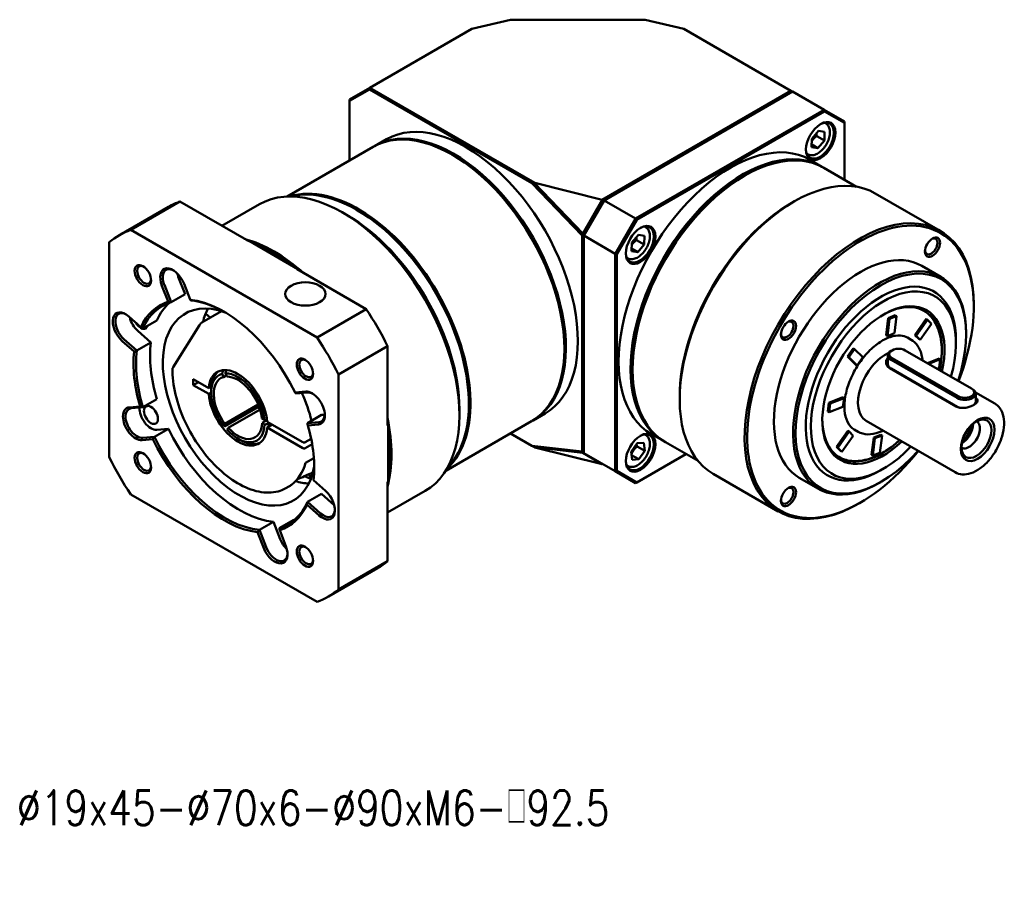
# Model space of a CAD drawing. Header units: inches. Extents: x 0 to 619, y 0 to 387.
# Tile 3 of 4: x 355 to 526, y 68 to 219. Entities that reach past the tile are written whole.
import ezdxf

# ---------------------------------------------------------------- set-up
doc = ezdxf.new("R2010")
doc.units = ezdxf.units.IN
doc.header["$LTSCALE"] = 15
doc.header["$MEASUREMENT"] = 0
doc.linetypes.add('实线', pattern=[0])
doc.layers.add('1轮廓实线层', color=7, linetype='Continuous')
doc.layers.add('6文字层', color=3, linetype='Continuous')
doc.layers.add('可见 (ISO)', color=7, linetype='实线', lineweight=50)
doc.styles.add('PC_TEXTSTYLE', font='isocp.shx', dxfattribs={"width": 0.8, "bigfont": 'HZFS.SHX'})
doc.styles.add('TH_GBDIM', font='romans.shx', dxfattribs={"width": 0.8, "bigfont": 'gbcbig.shx'})

# ---------------------------------------------------------------- blocks, each defined once
blk = doc.blocks.new('B-GER090-单节')
at = {"layer": '可见 (ISO)', "ltscale": 1.31579}
for p, q in [((289.15, 309.75), (299.86, 312.32)), ((299.86, 312.32), (337.25, 312.32)), ((337.25, 312.32), (347.97, 309.75)), ((260.79, 293.38), (289.15, 309.75)), ((347.97, 309.75), (377.74, 292.56)), ((260.79, 293.38), (255.13, 290.11)), ((255.13, 289.77), (260.66, 292.96)), ((260.79, 293.38), (260.66, 292.96)), ((260.66, 292.96), (305.79, 266.91)), ((306.57, 266.95), (260.79, 293.38)), ((377.74, 292.56), (325.33, 262.3)), ((378.17, 292.32), (377.74, 292.56)), ((377.74, 292.56), (377.87, 292.15)), ((255.13, 289.77), (255.13, 290.11)), ((325.84, 262.11), (378.17, 292.32)), ((378.17, 292.32), (386.93, 287.26)), ((255.13, 273.15), (255.13, 289.77)), ((386.93, 287.26), (334.61, 257.05)), ((392.59, 283.99), (386.93, 287.26)), ((386.93, 287.26), (387.06, 286.84)), ((334.91, 256.73), (387.06, 286.84)), ((387.06, 286.84), (392.59, 283.64)), ((387.35, 283.57), (387.13, 283.7)), ((392.59, 283.64), (392.59, 283.99)), ((392.59, 283.64), (392.59, 267.84)), ((262.12, 277.19), (265.45, 279.11)), ((383.48, 276.85), (383.55, 279.24)), ((383.55, 279.24), (385.35, 281.39)), ((384.89, 279.97), (387.01, 278.75)), ((385.35, 281.39), (387.08, 281.14)), ((387.08, 281.14), (387.01, 278.75)), ((261.7, 276.94), (237.86, 263.18)), ((385.21, 276.6), (383.48, 276.85)), ((383.5, 277.59), (385.21, 276.6)), ((387.01, 278.75), (385.21, 276.6)), ((283.91, 274.64), (283.7, 274.76)), ((382.35, 274.91), (382.13, 275.04)), ((386.31, 271.47), (382.98, 273.39)), ((386.87, 271.15), (395.94, 265.91)), ((364.52, 268.76), (364.87, 268.97)), ((305.79, 266.91), (319.76, 252.39)), ((306.52, 266.85), (305.79, 266.91)), ((306.52, 266.85), (306.57, 266.95)), ((319.92, 252.91), (306.52, 266.85)), ((306.57, 266.95), (325.33, 262.3)), ((419.19, 253.64), (401.16, 264.05)), ((191.27, 252.45), (204.92, 260.33)), ((194.4, 253.9), (208.04, 261.78)), ((227.17, 250.73), (208.04, 261.78)), ((230.15, 261.04), (219.74, 255.03)), ((325.34, 262.29), (319.92, 252.91)), ((320.18, 252.31), (325.84, 262.11)), ((320.18, 252.45), (325.72, 262.04)), ((325.72, 262.04), (320.18, 252.45)), ((325.33, 262.3), (325.34, 262.29)), ((325.34, 262.29), (325.72, 262.04)), ((325.72, 262.04), (325.84, 262.11)), ((334.61, 257.05), (325.84, 262.11)), ((377.95, 261.41), (378.66, 261.82)), ((254.56, 257.94), (253.15, 258.76)), ((257.39, 259.33), (257.18, 259.45)), ((334.61, 257.05), (328.95, 247.25)), ((334.91, 256.73), (334.61, 257.05)), ((329.38, 247.15), (334.91, 256.73)), ((337.35, 254.7), (337.13, 254.83)), ((246.14, 224.02), (194.4, 253.9)), ((319.76, 252.39), (319.92, 252.91)), ((320.18, 252.45), (319.76, 252.39)), ((319.76, 252.39), (319.76, 192.3)), ((319.92, 252.91), (320.18, 252.45)), ((320.18, 252.45), (320.18, 252.31)), ((320.18, 191.89), (320.18, 252.31)), ((320.18, 252.31), (328.95, 247.25)), ((333.56, 250.4), (335.37, 252.53)), ((335.37, 252.53), (337.09, 252.26)), ((337.09, 252.26), (337, 249.86)), ((188.45, 250.47), (188.45, 190.71)), ((227.31, 250.82), (227.17, 250.73)), ((240.8, 243.03), (227.31, 250.82)), ((333.47, 247.99), (333.56, 250.4)), ((334.88, 251.08), (337, 249.86)), ((337, 249.86), (335.19, 247.72)), ((328.95, 247.25), (328.95, 186.83)), ((329.38, 247.15), (328.95, 247.25)), ((329.38, 186.93), (329.38, 247.15)), ((332.35, 246.04), (332.13, 246.17)), ((335.19, 247.72), (333.47, 247.99)), ((333.49, 248.7), (335.19, 247.72)), ((419.35, 240.85), (414.05, 243.91)), ((209.49, 236.05), (207.61, 240.87)), ((240.66, 242.95), (240.8, 243.03)), ((259.79, 231.9), (240.66, 242.95)), ((203.07, 238.39), (204.78, 233.97)), ((205.6, 233.8), (203.73, 238.63)), ((210.91, 234.52), (209.19, 238.94)), ((209.49, 236.05), (205.6, 233.8)), ((428.51, 232.63), (428.51, 233.04)), ((197.18, 226.92), (193.86, 229.86)), ((219.61, 231.33), (214.18, 228.19)), ((216.48, 229.52), (215.18, 230.68)), ((259.79, 231.9), (246.14, 224.02)), ((404.74, 229.38), (406.69, 230.17)), ((407.04, 229.97), (405.09, 229.18)), ((406.46, 225.19), (407.04, 229.97)), ((406.69, 230.17), (407.04, 229.97)), ((197.74, 226.52), (201.63, 228.76)), ((213.45, 227.4), (206.14, 215.74)), ((404.16, 224.61), (404.74, 229.38)), ((405.09, 229.18), (404.51, 224.4)), ((404.74, 229.38), (405.09, 229.18)), ((412.13, 224.68), (415.26, 229.16)), ((415.62, 228.95), (412.49, 224.48)), ((413.66, 223.32), (416.79, 227.8)), ((415.26, 229.16), (415.62, 228.95)), ((416.79, 227.8), (415.62, 228.95)), ((199.98, 222.62), (196.37, 225.82)), ((404.16, 224.61), (404.51, 224.4)), ((404.51, 224.4), (406.46, 225.19)), ((413.31, 223.52), (412.13, 224.68)), ((412.13, 224.68), (412.49, 224.48)), ((412.49, 224.48), (413.66, 223.32)), ((426.39, 224.88), (426.39, 225.28)), ((192.03, 223.03), (195.35, 220.09)), ((196.09, 220.37), (192.48, 223.58)), ((199.98, 222.62), (196.09, 220.37)), ((252.09, 213.72), (265.74, 221.6)), ((265.74, 199.52), (265.74, 221.6)), ((411.14, 223.36), (410.08, 223.97)), ((413.31, 223.52), (413.66, 223.32)), ((423.56, 222.43), (423.56, 223.24)), ((314.81, 221.12), (314.81, 220.88)), ((393.43, 218.72), (395.02, 220.99)), ((395.37, 220.79), (393.78, 218.51)), ((395.02, 220.99), (395.37, 220.79)), ((397.69, 218.51), (395.37, 220.79)), ((404.65, 216.74), (404.65, 219.04)), ((405.81, 220.43), (405.53, 220.26)), ((409.49, 220.43), (427.88, 209.81)), ((395.74, 216.44), (393.43, 218.72)), ((393.43, 218.72), (393.78, 218.51)), ((393.78, 218.51), (396.1, 216.23)), ((395.74, 216.44), (396.1, 216.23)), ((396.1, 216.23), (397.69, 218.51)), ((405.53, 217.81), (423.92, 207.2)), ((424.2, 207.69), (405.81, 218.3)), ((415.64, 216.88), (418.85, 218.17)), ((419.2, 217.97), (415.99, 216.67)), ((418.85, 218.17), (419.2, 217.97)), ((418.91, 215.54), (419.2, 217.97)), ((220.16, 213.01), (219.78, 213.92)), ((220.93, 213.45), (220.16, 213.01)), ((220.68, 214.05), (221.06, 213.13)), ((252.09, 153.97), (252.09, 213.72)), ((333.76, 215.49), (333.76, 215.08)), ((405.19, 215.44), (423.58, 204.83)), ((423.92, 204.74), (405.53, 215.35)), ((418.34, 215.32), (418.91, 215.54)), ((211.78, 210.79), (211.78, 212.42)), ((211.78, 212.42), (216.06, 209.96)), ((213.2, 211.61), (211.78, 210.79)), ((216.06, 208.32), (211.78, 210.79)), ((216.06, 209.96), (216.77, 210.37)), ((216.73, 208.71), (216.06, 208.32)), ((216.73, 208.75), (216.73, 209.57)), ((243, 208.96), (240.02, 208.7)), ((240.29, 208.42), (243.53, 208.71)), ((428.16, 209.65), (427.88, 209.81)), ((434.37, 205.62), (428.99, 208.72)), ((429.04, 206.13), (429.04, 208.42)), ((197.78, 204.62), (201.67, 206.87)), ((220.55, 200.01), (229.82, 205.36)), ((288.29, 205.81), (288.29, 205.57)), ((346.84, 207.53), (346.84, 206.71)), ((387.97, 203.41), (388.27, 205.84)), ((388.27, 205.84), (392.11, 207.39)), ((388.27, 205.84), (388.62, 205.63)), ((388.62, 205.63), (388.33, 203.21)), ((392.47, 207.18), (388.62, 205.63)), ((392.11, 207.39), (392.47, 207.18)), ((392.17, 204.76), (392.47, 207.18)), ((196.98, 204.85), (194.01, 204.59)), ((194.54, 204.34), (197.78, 204.62)), ((229.78, 204.66), (220.59, 199.36)), ((230.32, 204), (221.48, 198.89)), ((230.12, 204.6), (229.92, 204.49)), ((243.47, 200.22), (247.36, 202.47)), ((248.29, 202.55), (247.36, 202.47)), ((285.68, 204.06), (285.68, 202.42)), ((306.12, 200.98), (309.45, 202.9)), ((387.97, 203.41), (388.33, 203.21)), ((388.33, 203.21), (392.17, 204.76)), ((220.21, 199.48), (220.55, 200.01)), ((230.83, 201.49), (231.54, 201.11)), ((230.87, 200.25), (232.22, 201.03)), ((231.58, 199.87), (230.87, 200.25)), ((232.26, 200.6), (242.18, 194.88)), ((232.26, 198.97), (233.67, 199.79)), ((233.24, 200.04), (232.99, 199.89)), ((246.71, 200.51), (243.47, 200.22)), ((243.56, 199.58), (246.53, 199.85)), ((305.7, 200.73), (281.86, 186.97)), ((423.37, 186.57), (398.62, 200.86)), ((204.85, 198.67), (200.96, 196.42)), ((204.85, 198.67), (201.61, 198.38)), ((221.48, 198.89), (221.15, 198.36)), ((242.18, 193.24), (232.26, 198.97)), ((265.88, 199.6), (265.74, 199.52)), ((265.88, 184.02), (265.88, 199.6)), ((305.79, 193.91), (299.84, 197.35)), ((337.35, 196.97), (337.13, 197.1)), ((342.31, 195.26), (338.98, 197.18)), ((390.38, 193.58), (393.51, 198.06)), ((393.87, 197.86), (390.74, 193.38)), ((393.51, 198.06), (393.87, 197.86)), ((395.04, 196.7), (393.87, 197.86)), ((396.39, 197.81), (395.33, 198.43)), ((400.71, 196.19), (402.66, 196.98)), ((402.66, 196.98), (403.02, 196.77)), ((197.54, 195.47), (200.52, 195.74)), ((200.96, 196.42), (197.72, 196.13)), ((224.16, 195.89), (224.87, 195.48)), ((242.88, 194.88), (244.5, 195.81)), ((244.78, 194.34), (242.88, 193.24)), ((333.41, 192.26), (335.06, 194.61)), ((335.06, 194.61), (336.92, 194.74)), ((336.92, 194.74), (337.15, 192.52)), ((342.87, 194.94), (351.94, 189.7)), ((391.91, 192.22), (395.04, 196.7)), ((400.13, 191.41), (400.71, 196.19)), ((401.06, 195.99), (400.48, 191.21)), ((400.71, 196.19), (401.06, 195.99)), ((403.02, 196.77), (401.06, 195.99)), ((402.44, 191.99), (403.02, 196.77)), ((306.52, 193.49), (305.79, 193.91)), ((319.76, 192.3), (305.79, 193.91)), ((306.57, 193.46), (306.52, 193.49)), ((306.52, 193.49), (319.92, 191.95)), ((325.33, 188.82), (306.57, 193.46)), ((319.92, 191.95), (319.76, 192.3)), ((319.76, 192.3), (320.18, 192.24)), ((320.18, 192.24), (319.92, 191.95)), ((319.92, 191.95), (325.34, 188.82)), ((328.95, 186.83), (320.18, 191.89)), ((333.63, 190.05), (333.41, 192.26)), ((348.59, 191.63), (334.91, 183.73)), ((335.02, 193.75), (337.15, 192.52)), ((337.15, 192.52), (335.5, 190.18)), ((390.38, 193.58), (390.74, 193.38)), ((391.56, 192.42), (390.38, 193.58)), ((390.74, 193.38), (391.91, 192.22)), ((391.56, 192.42), (391.91, 192.22)), ((400.13, 191.41), (400.48, 191.21)), ((400.48, 191.21), (402.44, 191.99)), ((242.93, 189.14), (245.26, 190.49)), ((325.34, 188.82), (325.33, 188.82)), ((325.34, 188.82), (325.42, 188.87)), ((333.5, 191.33), (335.5, 190.18)), ((335.5, 190.18), (333.63, 190.05)), ((243.91, 185.98), (244.41, 184.69)), ((329.38, 186.93), (328.95, 186.83)), ((328.95, 186.83), (334.61, 183.56)), ((334.91, 183.73), (329.38, 186.93)), ((332.35, 188.31), (332.13, 188.44)), ((374.19, 175.7), (356.16, 186.11)), ((403.41, 187.52), (402.7, 187.11)), ((248.51, 181.41), (245.19, 184.35)), ((265.74, 183.94), (265.88, 184.02)), ((265.74, 161.85), (265.74, 183.94)), ((334.91, 183.73), (334.61, 183.56)), ((385.35, 181.96), (380.05, 185.02)), ((402.7, 183.85), (402.35, 183.64)), ((238.3, 182.61), (237.51, 182.15)), ((243.51, 178.33), (247.4, 180.57)), ((250.92, 177.45), (247.4, 180.57)), ((276.15, 181.36), (265.74, 175.35)), ((194.4, 180.41), (246.14, 150.54)), ((247.12, 175.12), (243.51, 178.33)), ((397.05, 178.13), (396.69, 177.93)), ((243.36, 177.52), (246.68, 174.58)), ((230.14, 170.55), (234.03, 172.79)), ((235.9, 167.97), (234.03, 172.79)), ((239.54, 173.29), (235.65, 171.04)), ((229.63, 169.92), (231.35, 165.5)), ((232.01, 165.73), (230.14, 170.55)), ((237.47, 166.04), (235.76, 170.47)), ((265.74, 161.85), (252.09, 153.97)), ((249.27, 151.99), (262.92, 159.87))]:
    blk.add_line(p, q, dxfattribs=at)
at = {"layer": '可见 (ISO)', "ltscale": 1.31579, "extrusion": (0, 0, -1)}
for centre, major_axis, start_param, end_param in [((385.77, 278.71), (2.75, 4.76), 5.524701, 10.183262), ((283.7, 238.84), (-22, 38.11), 0, 3.141593), ((364.87, 233.04), (-22, -38.11), 0, 3.141593), ((283.91, 238.96), (21.85, -37.85), 3.926991, 5.497787), ((364.52, 233.25), (21.85, 37.85), 3.572428, 5.85235), ((378.66, 225.08), (-22.5, -38.97), 0, 3.141593), ((253.15, 221.2), (-23, 39.84), 0, 3.141593), ((257.18, 223.53), (-22, 38.11), 0.162863, 2.97873), ((377.95, 225.49), (22, 38.11), 3.926991, 5.497787), ((254.56, 222.02), (22, -38.11), 3.926991, 5.497787), ((257.39, 223.65), (21.85, -37.85), 3.926991, 5.497787), ((397.05, 214.47), (-22.25, -38.54), 4.962169, 10.736868), ((335.77, 249.84), (2.75, 4.76), 5.524701, 10.183262), ((220.27, 202.22), (-29, 50.23), 6.180503, 6.385867), ((416.69, 249.31), (1.23, 2.13), 5.594915, 10.113049), ((234.06, 210.18), (23, -39.84), 3.698075, 3.718097), ((234.06, 210.18), (22.85, -39.58), 3.751739, 4.102242), ((198.12, 241.39), (1.36, -2.36), 5.585636, 10.122328), ((402.7, 211.2), (-16.75, -29.01), 5.046954, 10.648835), ((206.48, 238.87), (-2.25, 3.9), 4.974188, 7.014466), ((210.37, 241.12), (-2.25, 3.9), 4.974188, 5.206038), ((234.06, 210.18), (23, -39.84), 4.135885, 4.155906), ((242.9, 236.1), (-5.6, 0), 3.926991, 10.210176), ((403.41, 210.79), (-14.25, -24.68), 5.108643, 10.584654), ((220.62, 202.42), (-17.5, 30.31), 5.888515, 6.416056), ((224.51, 204.67), (-17.5, 30.31), 5.888515, 6.171839), ((224.51, 204.67), (15, -25.98), 5.681325, 10.026638), ((220.62, 202.42), (-17.5, 30.31), 0.390728, 0.778281), ((403.06, 211), (11.75, 20.35), 5.50837, 7.348255), ((193.3, 226.65), (-2.25, 3.9), 4.18879, 7.014466), ((197.19, 228.89), (-2.25, 3.9), 4.18879, 5.210531), ((197.19, 228.89), (1.37, -2.38), 5.724383, 7.877575), ((376.69, 226.22), (1.23, 2.13), 5.594915, 10.113049), ((224.51, 204.67), (-17.5, 30.31), 5.103117, 5.630658), ((220.27, 202.22), (29, -50.23), 4.609707, 4.815071), ((220.62, 202.42), (-17.5, 30.31), 5.103117, 5.630658), ((407.65, 219.36), (-2.6, 0), 5.497787, 8.63938), ((224.16, 204.46), (-5.75, 9.96), 5.584854, 8.552313), ((243.12, 215.41), (1.36, -2.36), 5.585636, 10.122328), ((224.16, 204.46), (-5.25, 9.09), 4.487172, 6.438589), ((224.16, 204.46), (-5.25, 9.09), 0.298382, 2.249798), ((224.16, 204.46), (-4.75, 8.23), 4.494713, 6.431049), ((224.16, 204.46), (-4.75, 8.23), 0.305922, 2.242258), ((224.16, 204.46), (5.75, -9.96), 5.584854, 8.552313), ((224.51, 204.67), (15, -25.98), 4.891198, 5.172824), ((245.12, 204.61), (-2.25, 3.9), 0.261799, 0.73128), ((426.04, 208.75), (2.6, 0), 5.497787, 8.63938), ((200.02, 202.48), (-1.37, 2.38), 5.497787, 11.780972), ((196.13, 200.23), (2.25, -3.9), 0.261799, 3.403392), ((200.02, 202.48), (2.25, -3.9), 0.261799, 2.418119), ((245.12, 204.61), (2.25, -3.9), 5.551905, 6.544985), ((224.16, 204.46), (5.25, -9.09), 5.53437, 7.485786), ((224.16, 204.46), (4.75, -8.23), 5.54191, 7.478246), ((234.06, 210.18), (23, -39.84), 5.268872, 5.288893), ((403.06, 211), (-11.75, -20.35), 5.199512, 7.058001), ((429.27, 195.86), (2.93, 5.07), 3.926991, 10.210176), ((427.24, 197.03), (2.1, 3.64), 6.277172, 9.430791), ((224.51, 204.67), (17.5, -30.31), 0.390728, 1.703667), ((234.06, 210.18), (22.85, -39.58), 5.322536, 5.673039), ((335.77, 192.11), (2.75, 4.76), 5.524701, 10.183262), ((220.62, 202.42), (17.5, -30.31), 0.390728, 1.703667), ((198.12, 189.43), (1.36, -2.36), 5.585636, 10.122328), ((220.27, 202.22), (-29, 50.23), 4.609707, 4.815071), ((243.3, 185.92), (0.5, -0.866), 4.947531, 4.974188), ((220.62, 202.42), (17.5, -30.31), 5.504905, 5.630658), ((239.72, 213.45), (-16.25, 28.15), 3.722509, 3.799985), ((234.06, 210.18), (23, -39.84), 5.706681, 5.726703), ((376.69, 180.03), (1.23, 2.13), 5.594915, 10.113049), ((220.62, 202.42), (17.5, -30.31), 5.888515, 6.416056), ((247.94, 178.2), (2.25, -3.9), 5.551905, 7.330383), ((224.51, 204.67), (17.5, -30.31), 0.111347, 0.132871), ((238.65, 168.22), (-2.25, 3.9), 4.21874, 4.974188), ((234.77, 165.97), (2.25, -3.9), 5.551905, 8.115781), ((243.12, 163.45), (1.36, -2.36), 5.585636, 10.122328), ((220.27, 202.22), (29, -50.23), 6.180503, 6.385867)]:
    blk.add_ellipse(centre, major_axis=major_axis, ratio=0.57735, start_param=start_param, end_param=end_param, dxfattribs=at)
at = {"layer": '可见 (ISO)', "ltscale": 1.31579}
for centre, major_axis, start_param, end_param in [((284.12, 239.08), (22, -38.11), 6.273543, 9.43442), ((287.45, 241), (22, -38.11), 0, 3.141593), ((385.98, 278.59), (2.9, 5.02), 5.497787, 11.780972), ((360.98, 235.29), (22, 38.11), 0, 3.141593), ((283.91, 238.96), (-21.85, 37.85), 3.926991, 5.497787), ((364.31, 233.37), (22, 38.11), 6.270328, 9.437635), ((364.52, 233.25), (-21.75, -37.67), 3.926991, 5.497787), ((257.61, 223.77), (22, -38.11), 0.12869, 3.012902), ((233.92, 210.1), (-29, 50.23), 6.180503, 6.283185), ((396.69, 214.67), (22.5, 38.97), 5.497787, 10.210176), ((257.39, 223.65), (-21.85, 37.85), 3.926991, 5.497787), ((335.98, 249.72), (2.9, 5.02), 5.497787, 11.780972), ((234.27, 210.3), (-23, 39.84), 5.241711, 5.753863), ((397.05, 214.47), (17, 29.44), 0, 3.141593), ((402.35, 211.4), (17, 29.44), 5.497787, 10.210176), ((197.77, 241.19), (-1.61, 2.8), 3.926991, 10.210176), ((206.13, 238.67), (-2.5, 4.33), 4.45059, 7.592182), ((402.7, 211.2), (14.75, 25.55), 5.497787, 10.210176), ((220.27, 202.22), (-17.75, 30.74), 6.162701, 6.665469), ((220.27, 202.22), (-17.75, 30.74), 4.591905, 5.880071), ((403.41, 210.79), (12, 20.78), 5.206615, 10.519455), ((192.95, 226.44), (-2.5, 4.33), 5.235988, 8.37758), ((235.12, 210.79), (-15, 25.98), 0.361367, 0.552286), ((235.47, 211), (-13.25, 22.95), 0.245846, 0.270014), ((233.92, 210.1), (-29, 50.23), 4.609707, 4.815071), ((220.27, 202.22), (17.75, -30.74), 3.806506, 4.309275), ((404.12, 210.38), (-5.5, -9.53), 3.819004, 6.283185), ((407.65, 219.04), (-3, 0), 5.497787, 7.068583), ((242.77, 215.21), (-1.61, 2.8), 3.926991, 10.210176), ((224.87, 204.87), (-5.75, 9.96), 0.061526, 0.785398), ((244.76, 204.41), (2.5, -4.33), 6.021386, 9.162979), ((426.04, 208.42), (3, 0), 3.926991, 7.068583), ((195.77, 200.03), (-2.5, 4.33), 6.021386, 9.162979), ((234.06, 210.18), (5.75, -9.96), 4.943831, 5.020009), ((224.87, 204.87), (-5.75, 9.96), 3.839924, 3.896634), ((234.27, 210.3), (-23, 39.84), 3.670915, 4.183067), ((429.57, 195.69), (3.3, 5.72), 5.497787, 11.780972), ((425.33, 198.14), (2.1, 3.64), 3.896984, 5.527794), ((220.27, 202.22), (-17.75, 30.74), 3.806506, 4.309275), ((335.98, 191.99), (2.9, 5.02), 5.497787, 11.780972), ((425.33, 198.14), (1.66, 2.88), 3.975209, 5.449569), ((220.27, 202.22), (17.75, -30.74), 4.591905, 5.880071), ((224.87, 204.87), (5.75, -9.96), 5.497787, 6.221659), ((197.77, 189.23), (-1.61, 2.8), 3.926991, 10.210176), ((225.22, 205.08), (13, -22.52), 0.062664, 0.512804), ((235.12, 210.79), (15, -25.98), 5.738037, 5.921818), ((247.59, 177.99), (2.5, -4.33), 5.235988, 8.37758), ((220.27, 202.22), (17.75, -30.74), 6.162701, 6.665469), ((234.41, 165.77), (2.5, -4.33), 4.45059, 7.592182), ((242.77, 163.25), (-1.61, 2.8), 3.926991, 10.210176), ((233.92, 210.1), (29, -50.23), 0, 0.102682)]:
    blk.add_ellipse(centre, major_axis=major_axis, ratio=0.57735, start_param=start_param, end_param=end_param, dxfattribs=at)
for centre in [(417.05, 249.11), (377.05, 226.01), (377.05, 179.82)]:
    blk.add_ellipse(centre, major_axis=(1.48, 2.56), ratio=0.57735, dxfattribs=at)
for points, knots in [([(387.35, 283.57), (387.62, 283.41), (387.86, 283.2), (388.24, 282.66), (388.38, 282.33), (388.56, 281.56), (388.58, 281.12), (388.51, 280.18), (388.41, 279.68), (388.09, 278.7), (387.87, 278.21), (387.35, 277.28), (387.04, 276.84), (386.36, 276.05), (385.99, 275.71), (385.21, 275.14), (384.8, 274.92), (383.98, 274.65), (383.57, 274.59), (382.89, 274.68), (382.6, 274.77), (382.35, 274.91)], [4.416007, 4.416007, 4.416007, 4.416007, 4.677761, 4.677761, 4.96383, 4.96383, 5.291561, 5.291561, 5.632166, 5.632166, 5.970097, 5.970097, 6.306248, 6.306248, 6.643862, 6.643862, 6.984423, 6.984423, 7.314487, 7.314487, 7.557599, 7.557599, 7.557599, 7.557599]), ([(337.35, 254.7), (337.62, 254.55), (337.86, 254.33), (338.24, 253.79), (338.38, 253.46), (338.56, 252.7), (338.58, 252.25), (338.51, 251.32), (338.41, 250.82), (338.09, 249.83), (337.87, 249.34), (337.35, 248.41), (337.04, 247.97), (336.36, 247.18), (335.99, 246.84), (335.21, 246.27), (334.8, 246.05), (333.98, 245.78), (333.57, 245.73), (332.89, 245.81), (332.6, 245.9), (332.35, 246.04)], [4.40699, 4.40699, 4.40699, 4.40699, 4.668744, 4.668744, 4.954813, 4.954813, 5.282544, 5.282544, 5.623149, 5.623149, 5.96108, 5.96108, 6.297231, 6.297231, 6.634845, 6.634845, 6.975406, 6.975406, 7.30547, 7.30547, 7.548582, 7.548582, 7.548582, 7.548582]), ([(419.01, 214.93), (419.23, 215.97), (419.39, 217), (419.71, 220.2), (419.63, 222.28), (418.88, 226.01), (418.2, 227.66), (416.52, 230), (415.64, 230.83), (414.63, 231.45)], [2.234869, 2.234869, 2.234869, 2.234869, 2.384907, 2.384907, 2.712076, 2.712076, 3.0368, 3.0368, 3.276922, 3.276922, 3.276922, 3.276922]), ([(214.18, 228.19), (214.16, 228.18), (214.14, 228.17), (214.11, 228.14), (214.08, 228.13), (214.01, 228.07), (213.95, 228.01), (213.82, 227.88), (213.74, 227.79), (213.6, 227.61), (213.51, 227.49), (213.45, 227.4)], [0, 0, 0, 0, 0.0065926, 0.0065926, 0.014078, 0.014078, 0.0358965, 0.0358965, 0.0709147, 0.0709147, 0.1238314, 0.1238314, 0.1238314, 0.1238314]), ([(395.33, 198.43), (394.54, 198.88), (393.88, 199.6), (392.99, 201.44), (392.71, 202.51), (392.51, 204.88), (392.58, 206.18), (393.05, 208.91), (393.46, 210.34), (394.58, 213.2), (395.29, 214.62), (396.95, 217.3), (397.9, 218.55), (399.92, 220.76), (401, 221.71), (403.15, 223.23), (404.23, 223.79), (406.28, 224.49), (407.24, 224.62), (408.83, 224.51), (409.5, 224.31), (410.08, 223.97)], [6.133707, 6.133707, 6.133707, 6.133707, 6.505601, 6.505601, 6.82915, 6.82915, 7.137928, 7.137928, 7.447567, 7.447567, 7.759066, 7.759066, 8.071077, 8.071077, 8.382036, 8.382036, 8.690952, 8.690952, 9.00151, 9.00151, 9.2753, 9.2753, 9.2753, 9.2753]), ([(414.28, 217.66), (414.24, 218.04), (414.19, 218.41), (413.88, 219.92), (413.46, 220.94), (412.39, 222.44), (411.81, 222.97), (411.14, 223.36)], [3.2484328, 3.2484328, 3.2484328, 3.2484328, 3.3474405, 3.3474405, 3.6712953, 3.6712953, 3.9269908, 3.9269908, 3.9269908, 3.9269908]), ([(404.65, 218.34), (404.49, 218.16), (404.37, 217.97), (404.16, 217.44), (404.13, 217.12), (404.23, 216.58), (404.31, 216.37), (404.61, 215.88), (404.88, 215.62), (405.19, 215.44)], [0.5257062, 0.5257062, 0.5257062, 0.5257062, 0.602227, 0.602227, 0.7188825, 0.7188825, 0.7953933, 0.7953933, 0.9090339, 0.9090339, 0.9090339, 0.9090339]), ([(405.53, 215.35), (405.25, 215.51), (405.01, 215.74), (404.76, 216.17), (404.7, 216.35), (404.66, 216.6), (404.65, 216.67), (404.65, 216.74)], [-0.9090339, -0.9090339, -0.9090339, -0.9090339, -0.7953933, -0.7953933, -0.7188825, -0.7188825, -0.6886728, -0.6886728, -0.6886728, -0.6886728]), ([(205.98, 215.38), (205.95, 213.11), (206.25, 210.65), (207.45, 205.63), (208.35, 203.06), (210.67, 198.06), (212.08, 195.64), (215.28, 191.17), (217.07, 189.13), (220.83, 185.64), (222.81, 184.19), (226.78, 182.04), (228.77, 181.33), (232.53, 180.75), (234.31, 180.88), (236.46, 181.61), (237, 181.86), (237.51, 182.15)], [6.268955, 6.268955, 6.268955, 6.268955, 6.592201, 6.592201, 6.915101, 6.915101, 7.237559, 7.237559, 7.560028, 7.560028, 7.882956, 7.882956, 8.206181, 8.206181, 8.525983, 8.525983, 8.63938, 8.63938, 8.63938, 8.63938]), ([(206.14, 215.74), (206.09, 215.65), (206.03, 215.55), (205.99, 215.44), (205.98, 215.41), (205.98, 215.38)], [-0.1238314, -0.1238314, -0.1238314, -0.1238314, -0.07091471, -0.07091471, -0.04682518, -0.04682518, -0.04682518, -0.04682518]), ([(423.37, 186.57), (423.96, 186.23), (424.63, 186.03), (426.08, 185.92), (426.87, 186.04), (428.52, 186.57), (429.39, 187.02), (431.09, 188.22), (431.91, 188.97), (433.43, 190.69), (434.11, 191.64), (435.29, 193.67), (435.78, 194.74), (436.52, 196.89), (436.77, 197.98), (436.98, 200.07), (436.95, 201.07), (436.58, 202.89), (436.24, 203.71), (435.37, 204.89), (434.9, 205.31), (434.37, 205.62)], [0.785398, 0.785398, 0.785398, 0.785398, 1.058396, 1.058396, 1.353932, 1.353932, 1.682099, 1.682099, 2.017626, 2.017626, 2.350839, 2.350839, 2.682805, 2.682805, 3.015936, 3.015936, 3.351422, 3.351422, 3.680028, 3.680028, 3.926991, 3.926991, 3.926991, 3.926991]), ([(423.58, 204.83), (423.89, 204.65), (424.29, 204.52), (425.01, 204.42), (425.31, 204.41), (426.07, 204.45), (426.53, 204.53), (427.34, 204.75), (427.68, 204.88), (428.18, 205.1), (428.36, 205.19), (428.51, 205.28), (428.67, 205.37), (428.82, 205.47), (429.15, 205.72), (429.31, 205.89), (429.53, 206.26), (429.56, 206.46), (429.46, 206.8), (429.38, 206.94), (429.2, 207.15), (429.12, 207.22), (429.04, 207.3)], [-0.9090339, -0.9090339, -0.9090339, -0.9090339, -0.7953933, -0.7953933, -0.7188825, -0.7188825, -0.602227, -0.602227, -0.5113285, -0.5113285, -0.454517, -0.454517, -0.454517, -0.3977054, -0.3977054, -0.3068069, -0.3068069, -0.1901514, -0.1901514, -0.1136406, -0.1136406, -0.0730516, -0.0730516, -0.0730516, -0.0730516]), ([(429.04, 206.13), (429.04, 205.99), (429, 205.86), (428.82, 205.58), (428.69, 205.44), (428.45, 205.26), (428.39, 205.22), (428.32, 205.17)], [0.2203612, 0.2203612, 0.2203612, 0.2203612, 0.3068069, 0.3068069, 0.3977054, 0.3977054, 0.4299522, 0.4299522, 0.4299522, 0.4299522]), ([(337.35, 196.97), (337.62, 196.81), (337.86, 196.59), (338.24, 196.05), (338.38, 195.72), (338.56, 194.96), (338.58, 194.52), (338.51, 193.58), (338.41, 193.08), (338.09, 192.09), (337.87, 191.6), (337.35, 190.67), (337.04, 190.24), (336.36, 189.45), (335.99, 189.1), (335.21, 188.53), (334.8, 188.31), (333.98, 188.05), (333.57, 187.99), (332.89, 188.07), (332.6, 188.16), (332.35, 188.31)], [3.512234, 3.512234, 3.512234, 3.512234, 3.773988, 3.773988, 4.060057, 4.060057, 4.387788, 4.387788, 4.728393, 4.728393, 5.066324, 5.066324, 5.402475, 5.402475, 5.740089, 5.740089, 6.08065, 6.08065, 6.410714, 6.410714, 6.653826, 6.653826, 6.653826, 6.653826]), ([(396.39, 197.81), (397.18, 197.36), (398.08, 197.11), (400.05, 197.05), (401.12, 197.25), (402.58, 197.8), (402.95, 197.96), (403.32, 198.14)], [0.7853982, 0.7853982, 0.7853982, 0.7853982, 1.0854249, 1.0854249, 1.3979876, 1.3979876, 1.5041861, 1.5041861, 1.5041861, 1.5041861]), ([(242.18, 194.88), (242.22, 194.85), (242.28, 194.83), (242.4, 194.8), (242.47, 194.79), (242.59, 194.79), (242.66, 194.8), (242.78, 194.83), (242.84, 194.85), (242.88, 194.88)], [0.2222304, 0.2222304, 0.2222304, 0.2222304, 0.24076111, 0.24076111, 0.25928436, 0.25928436, 0.27779897, 0.27779897, 0.29630657, 0.29630657, 0.29630657, 0.29630657]), ([(391.14, 190.75), (392.35, 190.09), (393.72, 189.72), (396.78, 189.61), (398.48, 189.91), (402.01, 191.21), (403.84, 192.23), (406.4, 194.14), (407.17, 194.79), (407.93, 195.48)], [0.163627, 0.163627, 0.163627, 0.163627, 0.444913, 0.444913, 0.755163, 0.755163, 1.0805, 1.0805, 1.224578, 1.224578, 1.224578, 1.224578]), ([(242.88, 193.24), (242.84, 193.22), (242.78, 193.2), (242.66, 193.17), (242.59, 193.16), (242.47, 193.16), (242.4, 193.17), (242.28, 193.2), (242.22, 193.22), (242.18, 193.24)], [0.29630657, 0.29630657, 0.29630657, 0.29630657, 0.31481417, 0.31481417, 0.33332878, 0.33332878, 0.35185203, 0.35185203, 0.37038274, 0.37038274, 0.37038274, 0.37038274]), ([(245.01, 186.52), (244.29, 186.17), (243.46, 185.8), (242.01, 185.18), (241.34, 184.89), (240.66, 184.57), (240.61, 184.54), (240.56, 184.52)], [-0.6872262, -0.6872262, -0.6872262, -0.6872262, -0.4031809, -0.4031809, -0.2015905, -0.2015905, -0.1857236, -0.1857236, -0.1857236, -0.1857236])]:
    blk.add_open_spline(points, degree=3, knots=knots, dxfattribs=at)
for points, weights in [([(383.53, 278.59), (384.02, 279.32), (384.89, 279.97)], [1.06601244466, 1.10696418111, 1]), ([(384.89, 279.97), (384.81, 280.38), (384.78, 280.72)], [1, 1.04137845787, 1.06062154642]), ([(334.88, 251.08), (334.8, 251.49), (334.78, 251.84)], [1, 1.04200588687, 1.06120002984]), ([(333.53, 249.74), (334.03, 250.45), (334.88, 251.08)], [1.06754311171, 1.10489271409, 1]), ([(219.78, 213.92), (219.91, 214.41), (220.04, 214.94)], [1, 1.00818088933, 1.01513731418]), ([(220.91, 214.95), (220.79, 214.48), (220.68, 214.05)], [1.01351974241, 1.00723927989, 1]), ([(231.54, 201.11), (231.87, 201.12), (232.21, 201.12)], [1, 1.00505237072, 1.00963772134]), ([(232.99, 199.89), (232.25, 199.88), (231.58, 199.87)], [1.01895174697, 1.01048071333, 1]), ([(220.59, 199.36), (220.39, 199.42), (220.21, 199.48)], [1.01895174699, 1.01048071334, 1]), ([(335.02, 193.75), (334.92, 194.06), (334.86, 194.33)], [1, 1.03415381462, 1.05322709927]), ([(333.47, 191.63), (333.98, 192.81), (335.02, 193.75)], [1.02203675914, 1.14276062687, 1])]:
    blk.add_rational_spline(points, weights, degree=2, dxfattribs=at)
for points in [[(204.78, 233.97), (205.05, 233.92), (205.32, 233.86), (205.6, 233.8)], [(210.91, 234.52), (210.97, 234.45), (211.04, 234.37), (211.11, 234.3)], [(197.18, 226.92), (197.37, 226.79), (197.55, 226.65), (197.74, 226.52)], [(195.35, 220.09), (195.6, 220.18), (195.84, 220.28), (196.09, 220.37)], [(240.02, 208.7), (240.11, 208.6), (240.2, 208.51), (240.29, 208.42)], [(196.98, 204.85), (197.25, 204.78), (197.51, 204.7), (197.78, 204.62)], [(424.51, 204.49), (424.29, 204.55), (424.09, 204.64), (423.92, 204.74)], [(243.56, 199.58), (243.53, 199.8), (243.5, 200.01), (243.47, 200.22)], [(200.52, 195.74), (200.66, 195.97), (200.81, 196.2), (200.96, 196.42)], [(245.19, 184.35), (245.18, 184.39), (245.17, 184.43), (245.15, 184.47)], [(238.3, 182.61), (238.52, 182.73), (238.76, 182.89), (239.01, 183.07)], [(243.36, 177.52), (243.41, 177.79), (243.46, 178.06), (243.51, 178.33)], [(229.63, 169.92), (229.8, 170.13), (229.97, 170.34), (230.14, 170.55)], [(235.76, 170.47), (235.72, 170.66), (235.69, 170.85), (235.65, 171.04)]]:
    blk.add_open_spline(points, degree=3, dxfattribs=at)
blk = doc.blocks.new('909090903')
at = {"layer": '6文字层', "insert": (31.11, 46.47), "char_height": 3.5, "attachment_point": 1, "style": 'PC_TEXTSTYLE'}
blk.add_mtext_dynamic_manual_height_columns('\\pi77.904;3倍额定扭矩', width=172.8, gutter_width=25, heights=[0], dxfattribs=at)

msp = doc.modelspace()

# ---------------------------------------------------------------- block references
at = {"xscale": 0.625, "yscale": 0.625, "zscale": 0.625}
msp.add_blockref('B-GER090-单节', (253.239, 23.79), dxfattribs=at)
at = {"layer": '1轮廓实线层', "xscale": 1.6, "yscale": 1.6, "zscale": 1.6}
msp.add_blockref('909090903', (-2.5, -0.5), dxfattribs=at)

# ---------------------------------------------------------------- texts
at = {"layer": '6文字层', "insert": (355.007, 85.122), "char_height": 6, "attachment_point": 1, "style": 'TH_GBDIM'}
msp.add_mtext_dynamic_manual_height_columns('%%C19x45-%%C70x6-%%C90xM6-□92.5', width=273.00161, gutter_width=25, heights=[0], dxfattribs=at)

doc.saveas('drawing.dxf')
